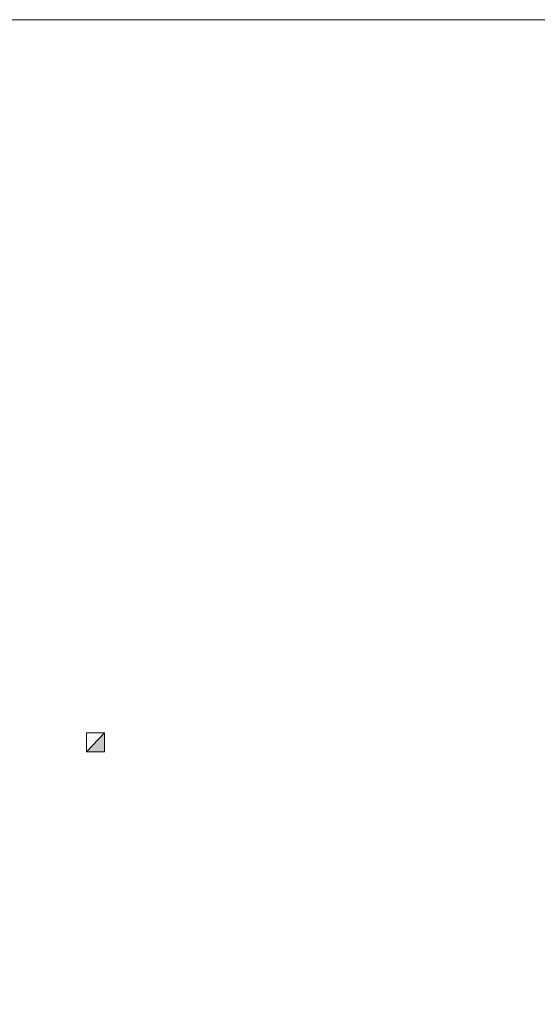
# Model space of a CAD drawing. Extents: x -24 to 2086, y -25 to 290.
# Tile 8 of 11: x 194 to 277, y 133 to 290. Entities that reach past the tile are written whole.
import ezdxf

# ---------------------------------------------------------------- set-up
doc = ezdxf.new("R2010")
doc.units = 0
doc.header["$MEASUREMENT"] = 0
doc.layers.add('B_ANNO_NOPLOT', color=47, linetype='Continuous', lineweight=18, plot=False)
doc.layers.add('B_ANNO_SYMB', color=7, linetype='Continuous', lineweight=18)

# ---------------------------------------------------------------- blocks, each defined once
blk = doc.blocks.new('*U33')
at = {"layer": 'B_ANNO_NOPLOT', "flags": 128}
blk.add_lwpolyline([(0, -1073.1956), (0, -758.1956), (404.9096, -758.1956), (404.9096, -774.6267), (472.5, -774.6267), (472.5, -1022.5711), (395.7134, -1022.5711), (395.7134, -1073.1956)], close=True, dxfattribs=at)
blk = doc.blocks.new('INS_G28DET_BASE')
at = {"layer": 'B_ANNO_NOPLOT', "flags": 128}
blk.add_lwpolyline([(0, 0), (0, 315), (404.91, 315), (404.91, 298.57), (472.5, 298.57), (472.5, 50.62), (395.71, 50.62), (395.71, 0)], close=True, dxfattribs=at)
blk = doc.blocks.new('square half solid')
at = {"layer": 'B_ANNO_SYMB'}
h = blk.add_hatch(color=256, dxfattribs=at)
h.dxf.hatch_style = 1
h.paths.add_polyline_path([(2.9, 0), (2.9, 3), (0, 0)])
blk.add_line((0, 0), (2.9, 3), dxfattribs=at)
blk.add_lwpolyline([(0, 3), (0, 0), (2.9, 0), (2.9, 3)], close=True, dxfattribs=at)

msp = doc.modelspace()

# ---------------------------------------------------------------- block references
at = {"layer": 'Defpoints'}
msp.add_blockref('*U33', (-24.4, 1048.41), dxfattribs=at)

# ---------------------------------------------------------------- next in the draw order: block references
msp.add_blockref('square half solid', (205.07, 173.12))
msp.add_blockref('INS_G28DET_BASE', (-24.4, -24.79), dxfattribs=at)

doc.saveas('drawing.dxf')
